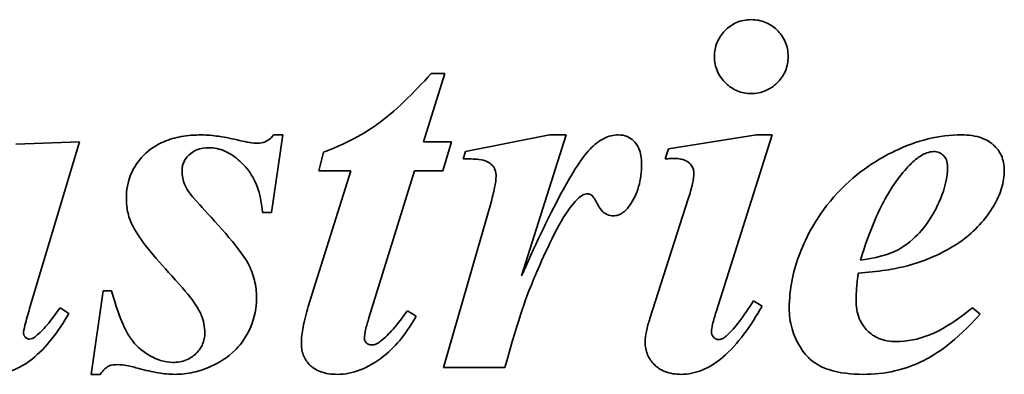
# Model space of a CAD drawing. Header units: millimetres. Extents: x 418 to 1262, y 363 to 824.
# Tile 9 of 12: x 909 to 995, y 678 to 709. Entities that reach past the tile are written whole.
import ezdxf

# ---------------------------------------------------------------- set-up
doc = ezdxf.new("R2010")
doc.units = ezdxf.units.MM
doc.header["$LTSCALE"] = 4
doc.layers.add('Krawędzie widoczne(ISO)', color=7, linetype='Continuous', lineweight=35, true_color=0x262659)

msp = doc.modelspace()

# ---------------------------------------------------------------- linework, layer by layer
at = {"layer": 'Krawędzie widoczne(ISO)'}
for p, q in [((944.089, 698.126), (945.976, 704.155)), ((945.976, 704.155), (944.775, 704.155)), ((930.707, 691.901), (931.687, 698.739)), ((931.687, 698.739), (930.878, 698.739)), ((955.192, 698.739), (947.79, 697.268)), ((952.741, 686.312), (956.663, 698.739)), ((956.663, 698.739), (955.192, 698.739)), ((973.427, 698.739), (965.682, 697.513)), ((969.873, 683.126), (974.8, 698.739)), ((974.8, 698.739), (973.427, 698.739)), ((913.795, 698.126), (908.182, 697.93)), ((909.383, 683.42), (913.795, 698.126)), ((946.565, 698.126), (944.089, 698.126)), ((945.805, 695.577), (946.565, 698.126)), ((965.682, 697.513), (965.388, 696.631)), ((935.29, 697.219), (934.873, 695.577)), ((947.79, 697.268), (947.594, 696.631)), ((937.692, 695.577), (933.942, 683.592)), ((934.873, 695.577), (937.692, 695.577)), ((939.285, 682.587), (943.305, 695.577)), ((943.305, 695.577), (945.805, 695.577)), ((950.07, 692.881), (945.854, 678.224)), ((967.422, 693.102), (964.04, 682.538)), ((929.898, 691.901), (930.707, 691.901)), ((915.878, 684.989), (914.8, 677.611)), ((916.589, 684.989), (915.878, 684.989)), ((973.918, 683.641), (973.158, 684.106)), ((912.839, 682.979), (912.079, 683.494)), ((943.452, 682.734), (942.668, 683.224)), ((993.133, 682.93), (992.471, 683.494)), ((914.8, 677.611), (915.609, 677.611)), ((945.854, 678.224), (951.271, 678.224))]:
    msp.add_line(p, q, dxfattribs=at)
for points, knots in [([(972.962, 708.91), (972.736, 708.91), (972.512, 708.89), (972.079, 708.804), (971.873, 708.741), (971.299, 708.491), (970.954, 708.251), (970.352, 707.624), (970.125, 707.292), (969.801, 706.512), (969.726, 706.087), (969.726, 705.651)], [-0.5411749, -0.5411749, -0.5411749, -0.5411749, -0.4649972, -0.4649972, -0.3918449, -0.3918449, -0.2532996, -0.2532996, -0.1310668, -0.1310668, 0, 0, 0, 0]), ([(976.221, 705.651), (976.221, 705.878), (976.201, 706.105), (976.115, 706.543), (976.051, 706.751), (975.782, 707.373), (975.518, 707.724), (974.929, 708.293), (974.602, 708.516), (973.827, 708.837), (973.4, 708.91), (972.962, 708.91)], [-0.4994448, -0.4994448, -0.4994448, -0.4994448, -0.4371329, -0.4371329, -0.3772161, -0.3772161, -0.2517339, -0.2517339, -0.1315014, -0.1315014, 0, 0, 0, 0]), ([(969.726, 705.651), (969.726, 705.422), (969.747, 705.195), (969.835, 704.756), (969.9, 704.548), (970.183, 703.903), (970.464, 703.554), (971.036, 703.007), (971.365, 702.782), (972.128, 702.464), (972.538, 702.391), (972.962, 702.391)], [-0.4724284, -0.4724284, -0.4724284, -0.4724284, -0.4174582, -0.4174582, -0.3645461, -0.3645461, -0.24781, -0.24781, -0.1270429, -0.1270429, 0, 0, 0, 0]), ([(972.962, 702.391), (973.189, 702.391), (973.414, 702.411), (973.851, 702.498), (974.058, 702.563), (974.755, 702.865), (975.102, 703.175), (975.6, 703.694), (975.826, 704.024), (976.148, 704.797), (976.221, 705.218), (976.221, 705.651)], [-0.4233553, -0.4233553, -0.4233553, -0.4233553, -0.3837725, -0.3837725, -0.345673, -0.345673, -0.2512415, -0.2512415, -0.1297981, -0.1297981, 0, 0, 0, 0]), ([(944.775, 704.155), (943.255, 702.476), (941.53, 700.742), (939.24, 699.131), (937.789, 698.173), (935.29, 697.219)], [-2.5112, -2.5112, -2.5112, -2.5112, -0.802295, -0.802295, 0, 0, 0, 0]), ([(924.53, 698.739), (923.933, 698.739), (923.33, 698.695), (922.218, 698.495), (921.704, 698.351), (920.573, 697.868), (919.959, 697.477), (918.933, 696.418), (918.566, 695.879), (918.033, 694.594), (917.913, 693.881), (917.913, 693.151)], [-1.056037, -1.056037, -1.056037, -1.056037, -0.847204, -0.847204, -0.661266, -0.661266, -0.417535, -0.417535, -0.219088, -0.219088, 0, 0, 0, 0]), ([(927.888, 698.249), (927.29, 698.396), (926.667, 698.527), (925.557, 698.689), (925.035, 698.739), (924.53, 698.739)], [-0.3366038, -0.3366038, -0.3366038, -0.3366038, -0.1513603, -0.1513603, 0, 0, 0, 0]), ([(930.878, 698.739), (930.778, 698.602), (930.664, 698.477), (930.411, 698.269), (930.278, 698.188), (929.925, 698.041), (929.706, 698.003), (929.481, 698.003)], [-0.1654833, -0.1654833, -0.1654833, -0.1654833, -0.1146848, -0.1146848, -0.0673965, -0.0673965, 0, 0, 0, 0]), ([(961.271, 698.739), (961.053, 698.739), (960.838, 698.712), (960.408, 698.607), (960.198, 698.527), (959.536, 698.196), (959.127, 697.859), (958.771, 697.489)], [-0.287022, -0.287022, -0.287022, -0.287022, -0.2218011, -0.2218011, -0.1542006, -0.1542006, 0, 0, 0, 0]), ([(963.305, 696.141), (963.305, 696.397), (963.287, 696.657), (963.203, 697.128), (963.144, 697.345), (962.915, 697.872), (962.743, 698.078), (962.433, 698.381), (962.244, 698.509), (961.789, 698.697), (961.532, 698.739), (961.271, 698.739)], [-0.2910372, -0.2910372, -0.2910372, -0.2910372, -0.2468799, -0.2468799, -0.2084645, -0.2084645, -0.1478521, -0.1478521, -0.0785007, -0.0785007, 0, 0, 0, 0]), ([(991.491, 698.739), (990.501, 698.739), (989.525, 698.618), (987.55, 698.142), (986.574, 697.781), (984.284, 696.678), (982.354, 695.541), (978.745, 691.668), (977.766, 689.613), (976.658, 686.768), (976.32, 685.146), (976.32, 683.469)], [-1.843139, -1.843139, -1.843139, -1.843139, -1.583269, -1.583269, -1.309742, -1.309742, -0.916014, -0.916014, -0.503199, -0.503199, 0, 0, 0, 0]), ([(995.266, 695.626), (995.266, 695.852), (995.245, 696.078), (995.157, 696.51), (995.092, 696.714), (994.842, 697.267), (994.61, 697.577), (994.165, 697.992), (993.852, 698.256), (992.735, 698.668), (992.1, 698.739), (991.491, 698.739)], [-1.026969, -1.026969, -1.026969, -1.026969, -0.844887, -0.844887, -0.672067, -0.672067, -0.3564, -0.3564, -0.182634, -0.182634, 0, 0, 0, 0]), ([(922.815, 695.577), (922.815, 695.705), (922.826, 695.831), (922.876, 696.078), (922.912, 696.196), (923.064, 696.549), (923.217, 696.758), (923.666, 697.2), (923.929, 697.341), (924.46, 697.558), (924.812, 697.611), (925.168, 697.611)], [-0.2628807, -0.2628807, -0.2628807, -0.2628807, -0.2402612, -0.2402612, -0.2182572, -0.2182572, -0.1721496, -0.1721496, -0.106597, -0.106597, 0, 0, 0, 0]), ([(925.168, 697.611), (925.409, 697.611), (925.647, 697.587), (926.123, 697.486), (926.356, 697.411), (927.077, 697.099), (927.523, 696.783), (928.655, 695.749), (929.03, 695.094), (929.643, 693.803), (929.836, 692.852), (929.898, 691.901)], [-0.5761824, -0.5761824, -0.5761824, -0.5761824, -0.5415474, -0.5415474, -0.5063063, -0.5063063, -0.4286761, -0.4286761, -0.2859912, -0.2859912, 0, 0, 0, 0]), ([(929.481, 698.003), (929.256, 698.003), (929.011, 698.031), (928.491, 698.11), (928.18, 698.177), (927.888, 698.249)], [-0.1575099, -0.1575099, -0.1575099, -0.1575099, -0.0901544, -0.0901544, 0, 0, 0, 0]), ([(947.594, 696.631), (948.014, 696.631), (948.557, 696.621), (949.288, 696.538), (949.482, 696.488), (949.851, 696.315), (950.009, 696.206), (950.256, 695.946), (950.333, 695.825), (950.461, 695.486), (950.486, 695.271), (950.486, 695.062)], [-0.3055625, -0.3055625, -0.3055625, -0.3055625, -0.2230038, -0.2230038, -0.162983, -0.162983, -0.1085893, -0.1085893, -0.0624842, -0.0624842, 0, 0, 0, 0]), ([(958.771, 697.489), (957.93, 696.617), (956.975, 694.982), (955.045, 691.404), (953.766, 688.63), (952.741, 686.312)], [-1.209624, -1.209624, -1.209624, -1.209624, -0.760307, -0.760307, 0, 0, 0, 0]), ([(965.388, 696.631), (965.54, 696.639), (965.695, 696.645), (965.979, 696.653), (966.114, 696.655), (966.246, 696.655)], [-0.08529935, -0.08529935, -0.08529935, -0.08529935, -0.03954485, -0.03954485, 0, 0, 0, 0]), ([(966.246, 696.655), (966.407, 696.655), (966.571, 696.643), (966.87, 696.587), (967.007, 696.547), (967.351, 696.39), (967.495, 696.266), (967.7, 696.045), (967.78, 695.929), (967.887, 695.673), (967.913, 695.542), (967.913, 695.405)], [-0.1930227, -0.1930227, -0.1930227, -0.1930227, -0.1601681, -0.1601681, -0.131138, -0.131138, -0.0833276, -0.0833276, -0.0408543, -0.0408543, 0, 0, 0, 0]), ([(986.663, 695.798), (986.939, 696.104), (987.249, 696.41), (987.834, 696.861), (988.125, 697.042), (988.627, 697.225), (988.831, 697.268), (989.04, 697.268)], [-0.2846289, -0.2846289, -0.2846289, -0.2846289, -0.1604036, -0.1604036, -0.0626105, -0.0626105, 0, 0, 0, 0]), ([(989.04, 697.268), (989.215, 697.268), (989.386, 697.24), (989.687, 697.113), (989.809, 697.028), (989.986, 696.848), (990.087, 696.728), (990.238, 696.351), (990.266, 696.147), (990.266, 695.945)], [-0.3198749, -0.3198749, -0.3198749, -0.3198749, -0.2138441, -0.2138441, -0.1216548, -0.1216548, -0.0606642, -0.0606642, 0, 0, 0, 0]), ([(962.275, 692.538), (962.626, 693.038), (962.88, 693.586), (963.23, 694.812), (963.305, 695.477), (963.305, 696.141)], [-0.3825145, -0.3825145, -0.3825145, -0.3825145, -0.1992238, -0.1992238, 0, 0, 0, 0]), ([(990.266, 695.945), (990.266, 694.964), (990.016, 693.998), (989.377, 692.454), (988.834, 691.292), (987.602, 689.898), (986.924, 689.194), (985.555, 688.407), (984.669, 687.996), (982.594, 687.685)], [-9.317652, -9.317652, -9.317652, -9.317652, -4.878536, -4.878536, -1.747437, -1.747437, -0.62958, -0.62958, 0, 0, 0, 0]), ([(982.594, 687.685), (983.072, 689.287), (983.67, 690.925), (985.022, 693.621), (985.759, 694.803), (986.663, 695.798)], [-0.9056026, -0.9056026, -0.9056026, -0.9056026, -0.4030769, -0.4030769, 0, 0, 0, 0]), ([(924.383, 692.562), (923.405, 693.588), (923.165, 694.074), (922.894, 694.724), (922.815, 695.143), (922.815, 695.577)], [-0.2112938, -0.2112938, -0.2112938, -0.2112938, -0.1302692, -0.1302692, 0, 0, 0, 0]), ([(950.486, 695.062), (950.486, 694.855), (950.44, 694.553), (950.299, 693.812), (950.178, 693.307), (950.07, 692.881)], [-0.224566, -0.224566, -0.224566, -0.224566, -0.1319555, -0.1319555, 0, 0, 0, 0]), ([(967.913, 695.405), (967.913, 695.116), (967.859, 694.775), (967.696, 694.007), (967.559, 693.531), (967.422, 693.102)], [-0.2348698, -0.2348698, -0.2348698, -0.2348698, -0.135236, -0.135236, 0, 0, 0, 0]), ([(994.334, 692.489), (994.631, 692.973), (994.871, 693.488), (995.187, 694.553), (995.266, 695.084), (995.266, 695.626)], [-0.3332342, -0.3332342, -0.3332342, -0.3332342, -0.1626903, -0.1626903, 0, 0, 0, 0]), ([(951.271, 678.224), (952.614, 683.016), (953.151, 684.457), (954.167, 686.888), (955.381, 689.724), (957.007, 692.415), (957.44, 692.855), (957.812, 693.215), (957.962, 693.339), (958.109, 693.42)], [-0.4816854, -0.4816854, -0.4816854, -0.4816854, -0.2847731, -0.2847731, -0.1367907, -0.1367907, -0.0503786, -0.0503786, 0, 0, 0, 0]), ([(958.109, 693.42), (958.183, 693.457), (958.262, 693.49), (958.409, 693.531), (958.48, 693.543), (958.55, 693.543)], [-0.04600203, -0.04600203, -0.04600203, -0.04600203, -0.02109422, -0.02109422, 0, 0, 0, 0]), ([(958.55, 693.543), (958.599, 693.543), (958.646, 693.536), (958.742, 693.509), (958.789, 693.488), (958.868, 693.442), (958.912, 693.412), (959.07, 693.27), (959.267, 692.951), (959.577, 692.362), (959.68, 692.163), (959.984, 691.865), (960.121, 691.773), (960.452, 691.637), (960.639, 691.606), (960.829, 691.606)], [-0.8567048, -0.8567048, -0.8567048, -0.8567048, -0.7452664, -0.7452664, -0.6283603, -0.6283603, -0.5354549, -0.5354549, -0.1848108, -0.1848108, -0.1073666, -0.1073666, -0.057199, -0.057199, 0, 0, 0, 0]), ([(917.913, 693.151), (917.913, 692.705), (917.958, 692.261), (918.156, 691.416), (918.302, 691.023), (918.501, 690.651)], [-0.2604431, -0.2604431, -0.2604431, -0.2604431, -0.1266781, -0.1266781, 0, 0, 0, 0]), ([(929.383, 684.352), (929.383, 684.882), (929.323, 685.405), (929.07, 686.433), (928.882, 686.923), (927.923, 688.746), (925.433, 691.439), (924.383, 692.562)], [-0.7803221, -0.7803221, -0.7803221, -0.7803221, -0.6205781, -0.6205781, -0.4613907, -0.4613907, 0, 0, 0, 0]), ([(960.829, 691.606), (960.963, 691.606), (961.095, 691.626), (961.355, 691.705), (961.479, 691.764), (961.868, 692.015), (962.093, 692.271), (962.275, 692.538)], [-0.178571, -0.178571, -0.178571, -0.178571, -0.1384109, -0.1384109, -0.0970377, -0.0970377, 0, 0, 0, 0]), ([(986.736, 687.195), (989.371, 687.913), (990.925, 688.982), (992.661, 690.238), (993.593, 691.277), (994.334, 692.489)], [-0.6429322, -0.6429322, -0.6429322, -0.6429322, -0.4259902, -0.4259902, 0, 0, 0, 0]), ([(918.501, 690.651), (918.811, 690.059), (919.279, 689.402), (920.412, 687.959), (921.187, 687.087), (921.908, 686.312)], [-0.5486078, -0.5486078, -0.5486078, -0.5486078, -0.3173361, -0.3173361, 0, 0, 0, 0]), ([(982.398, 686.533), (983.203, 686.598), (984.043, 686.687), (985.466, 686.904), (986.127, 687.029), (986.736, 687.195)], [-0.4323462, -0.4323462, -0.4323462, -0.4323462, -0.1893149, -0.1893149, 0, 0, 0, 0]), ([(921.908, 686.312), (923.833, 684.212), (924.29, 683.387), (924.716, 682.332), (924.824, 681.808), (924.824, 681.263)], [-0.3412764, -0.3412764, -0.3412764, -0.3412764, -0.1633763, -0.1633763, 0, 0, 0, 0]), ([(982.202, 684.155), (982.202, 684.503), (982.222, 684.87), (982.287, 685.651), (982.339, 686.101), (982.398, 686.533)], [-0.2348834, -0.2348834, -0.2348834, -0.2348834, -0.130862, -0.130862, 0, 0, 0, 0]), ([(922.006, 678.665), (921.639, 678.665), (921.279, 678.729), (920.495, 678.979), (920.105, 679.183), (919.218, 679.725), (918.723, 680.18), (917.955, 681.24), (917.402, 682.194), (916.589, 684.989)], [-2.727872, -2.727872, -2.727872, -2.727872, -2.329222, -2.329222, -1.833618, -1.833618, -0.873073, -0.873073, 0, 0, 0, 0]), ([(922.177, 677.611), (922.73, 677.611), (923.275, 677.67), (924.361, 677.912), (924.888, 678.093), (926.022, 678.615), (926.804, 679.063), (927.766, 680.014), (928.405, 680.692), (929.214, 682.628), (929.383, 683.473), (929.383, 684.352)], [-3.130068, -3.130068, -3.130068, -3.130068, -2.363192, -2.363192, -1.586111, -1.586111, -0.62929, -0.62929, -0.263675, -0.263675, 0, 0, 0, 0]), ([(966.785, 677.611), (967.43, 677.611), (968.05, 677.743), (969.307, 678.259), (969.911, 678.658), (971.796, 680.252), (972.949, 681.902), (973.918, 683.641)], [-1.059144, -1.059144, -1.059144, -1.059144, -0.839947, -0.839947, -0.597205, -0.597205, 0, 0, 0, 0]), ([(973.158, 684.106), (972.772, 683.48), (972.332, 682.81), (971.574, 681.823), (971.194, 681.373), (970.805, 681.043)], [-0.3756366, -0.3756366, -0.3756366, -0.3756366, -0.1530866, -0.1530866, 0, 0, 0, 0]), ([(985.731, 680.503), (985.211, 680.503), (984.695, 680.583), (983.824, 680.947), (983.481, 681.181), (982.953, 681.716), (982.683, 682.057), (982.28, 683.058), (982.202, 683.607), (982.202, 684.155)], [-0.7803194, -0.7803194, -0.7803194, -0.7803194, -0.5286268, -0.5286268, -0.3237268, -0.3237268, -0.1645223, -0.1645223, 0, 0, 0, 0]), ([(906.05, 677.611), (906.674, 677.611), (907.278, 677.726), (908.492, 678.185), (909.07, 678.536), (910.862, 679.953), (911.937, 681.41), (912.839, 682.979)], [-0.97978, -0.97978, -0.97978, -0.97978, -0.7695521, -0.7695521, -0.5429276, -0.5429276, 0, 0, 0, 0]), ([(908.844, 681.263), (908.844, 681.358), (908.894, 681.597), (909.092, 682.389), (909.258, 682.981), (909.383, 683.42)], [-0.2404747, -0.2404747, -0.2404747, -0.2404747, -0.1370708, -0.1370708, 0, 0, 0, 0]), ([(912.079, 683.494), (911.716, 682.975), (911.297, 682.409), (910.588, 681.578), (910.259, 681.23), (909.947, 680.994)], [-0.2809458, -0.2809458, -0.2809458, -0.2809458, -0.1173927, -0.1173927, 0, 0, 0, 0]), ([(933.942, 683.592), (933.762, 683.001), (933.596, 682.374), (933.395, 681.295), (933.329, 680.787), (933.329, 680.307)], [-0.3298837, -0.3298837, -0.3298837, -0.3298837, -0.1439933, -0.1439933, 0, 0, 0, 0]), ([(942.668, 683.224), (942.28, 682.675), (941.848, 682.101), (941.082, 681.224), (940.703, 680.831), (940.315, 680.528)], [-0.3505874, -0.3505874, -0.3505874, -0.3505874, -0.1479402, -0.1479402, 0, 0, 0, 0]), ([(969.457, 681.386), (969.457, 681.539), (969.499, 681.77), (969.645, 682.378), (969.767, 682.786), (969.873, 683.126)], [-0.1862436, -0.1862436, -0.1862436, -0.1862436, -0.1068374, -0.1068374, 0, 0, 0, 0]), ([(976.32, 683.469), (976.32, 682.848), (976.395, 682.234), (976.727, 681.054), (976.972, 680.508), (977.735, 679.303), (978.145, 678.949), (978.676, 678.496), (979.219, 678.221), (980.75, 677.711), (981.832, 677.611), (982.839, 677.611)], [-0.5532455, -0.5532455, -0.5532455, -0.5532455, -0.5319224, -0.5319224, -0.5111657, -0.5111657, -0.4829485, -0.4829485, -0.3022348, -0.3022348, 0, 0, 0, 0]), ([(982.839, 677.611), (983.78, 677.611), (984.713, 677.707), (986.514, 678.121), (987.361, 678.426), (989.243, 679.382), (990.94, 680.462), (993.133, 682.93)], [-2.510951, -2.510951, -2.510951, -2.510951, -1.736876, -1.736876, -0.990522, -0.990522, 0, 0, 0, 0]), ([(992.471, 683.494), (990.521, 681.915), (989.316, 681.342), (987.689, 680.704), (986.727, 680.503), (985.731, 680.503)], [-0.5243149, -0.5243149, -0.5243149, -0.5243149, -0.2988239, -0.2988239, 0, 0, 0, 0]), ([(936.491, 677.611), (937.189, 677.611), (937.865, 677.756), (939.17, 678.263), (939.902, 678.667), (941.759, 680.141), (942.704, 681.431), (943.452, 682.734)], [-0.9672703, -0.9672703, -0.9672703, -0.9672703, -0.7099241, -0.7099241, -0.4507685, -0.4507685, 0, 0, 0, 0]), ([(938.893, 680.749), (938.893, 681), (938.939, 681.282), (939.066, 681.876), (939.174, 682.248), (939.285, 682.587)], [-0.1817698, -0.1817698, -0.1817698, -0.1817698, -0.107011, -0.107011, 0, 0, 0, 0]), ([(964.04, 682.538), (963.917, 682.167), (963.804, 681.775), (963.667, 681.088), (963.623, 680.765), (963.623, 680.454)], [-0.2105483, -0.2105483, -0.2105483, -0.2105483, -0.0930865, -0.0930865, 0, 0, 0, 0]), ([(909.359, 680.724), (909.324, 680.724), (909.29, 680.728), (909.222, 680.746), (909.19, 680.76), (909.113, 680.803), (909.052, 680.847), (908.937, 680.989), (908.897, 681.051), (908.854, 681.164), (908.844, 681.213), (908.844, 681.263)], [-0.1151754, -0.1151754, -0.1151754, -0.1151754, -0.0928446, -0.0928446, -0.0701855, -0.0701855, -0.0363258, -0.0363258, -0.0150744, -0.0150744, 0, 0, 0, 0]), ([(924.824, 681.263), (924.824, 680.924), (924.765, 680.596), (924.501, 679.97), (924.304, 679.696), (923.875, 679.275), (923.598, 679.048), (922.82, 678.729), (922.416, 678.665), (922.006, 678.665)], [-0.5899246, -0.5899246, -0.5899246, -0.5899246, -0.4216182, -0.4216182, -0.2522134, -0.2522134, -0.1229475, -0.1229475, 0, 0, 0, 0]), ([(970.07, 680.675), (970.034, 680.675), (969.999, 680.679), (969.929, 680.697), (969.895, 680.71), (969.789, 680.764), (969.723, 680.819), (969.611, 680.941), (969.552, 681.019), (969.474, 681.204), (969.457, 681.293), (969.457, 681.386)], [-0.1207751, -0.1207751, -0.1207751, -0.1207751, -0.1069053, -0.1069053, -0.0926203, -0.0926203, -0.0601634, -0.0601634, -0.0278064, -0.0278064, 0, 0, 0, 0]), ([(970.805, 681.043), (970.736, 680.974), (970.661, 680.908), (970.51, 680.804), (970.435, 680.762), (970.264, 680.695), (970.168, 680.675), (970.07, 680.675)], [-0.08456339, -0.08456339, -0.08456339, -0.08456339, -0.05522095, -0.05522095, -0.02963506, -0.02963506, 0, 0, 0, 0]), ([(909.947, 680.994), (909.848, 680.903), (909.734, 680.822), (909.528, 680.741), (909.445, 680.724), (909.359, 680.724)], [-0.06628231, -0.06628231, -0.06628231, -0.06628231, -0.02586333, -0.02586333, 0, 0, 0, 0]), ([(933.329, 680.307), (933.329, 680.114), (933.346, 679.922), (933.418, 679.553), (933.472, 679.379), (933.679, 678.904), (933.873, 678.637), (934.274, 678.252), (934.548, 678.026), (935.467, 677.674), (935.987, 677.611), (936.491, 677.611)], [-0.7597416, -0.7597416, -0.7597416, -0.7597416, -0.6335289, -0.6335289, -0.514146, -0.514146, -0.2950397, -0.2950397, -0.1513414, -0.1513414, 0, 0, 0, 0]), ([(939.53, 680.209), (939.475, 680.209), (939.421, 680.215), (939.315, 680.241), (939.264, 680.26), (939.142, 680.323), (939.075, 680.375), (938.984, 680.472), (938.95, 680.521), (938.904, 680.631), (938.893, 680.689), (938.893, 680.749)], [-0.08654322, -0.08654322, -0.08654322, -0.08654322, -0.07206629, -0.07206629, -0.05779274, -0.05779274, -0.0358294, -0.0358294, -0.01795022, -0.01795022, 0, 0, 0, 0]), ([(940.315, 680.528), (940.191, 680.428), (940.054, 680.34), (939.785, 680.235), (939.66, 680.209), (939.53, 680.209)], [-0.08663831, -0.08663831, -0.08663831, -0.08663831, -0.03890552, -0.03890552, 0, 0, 0, 0]), ([(963.623, 680.454), (963.623, 680.068), (963.687, 679.691), (963.976, 679.005), (964.179, 678.717), (964.627, 678.276), (964.922, 678.036), (965.814, 677.679), (966.301, 677.611), (966.785, 677.611)], [-0.679835, -0.679835, -0.679835, -0.679835, -0.4764546, -0.4764546, -0.2879419, -0.2879419, -0.1453988, -0.1453988, 0, 0, 0, 0]), ([(915.609, 677.611), (915.725, 677.782), (915.864, 677.962), (916.163, 678.245), (916.281, 678.31), (916.616, 678.44), (916.884, 678.469), (917.153, 678.469)], [-0.1618344, -0.1618344, -0.1618344, -0.1618344, -0.1210649, -0.1210649, -0.080709, -0.080709, 0, 0, 0, 0]), ([(917.153, 678.469), (917.405, 678.469), (917.691, 678.429), (918.291, 678.318), (918.67, 678.223), (919.016, 678.126)], [-0.182763, -0.182763, -0.182763, -0.182763, -0.10782, -0.10782, 0, 0, 0, 0]), ([(919.016, 678.126), (919.58, 677.972), (920.172, 677.834), (921.215, 677.664), (921.706, 677.611), (922.177, 677.611)], [-0.3174343, -0.3174343, -0.3174343, -0.3174343, -0.1415267, -0.1415267, 0, 0, 0, 0])]:
    msp.add_open_spline(points, degree=3, knots=knots, dxfattribs=at)

doc.saveas('drawing.dxf')
